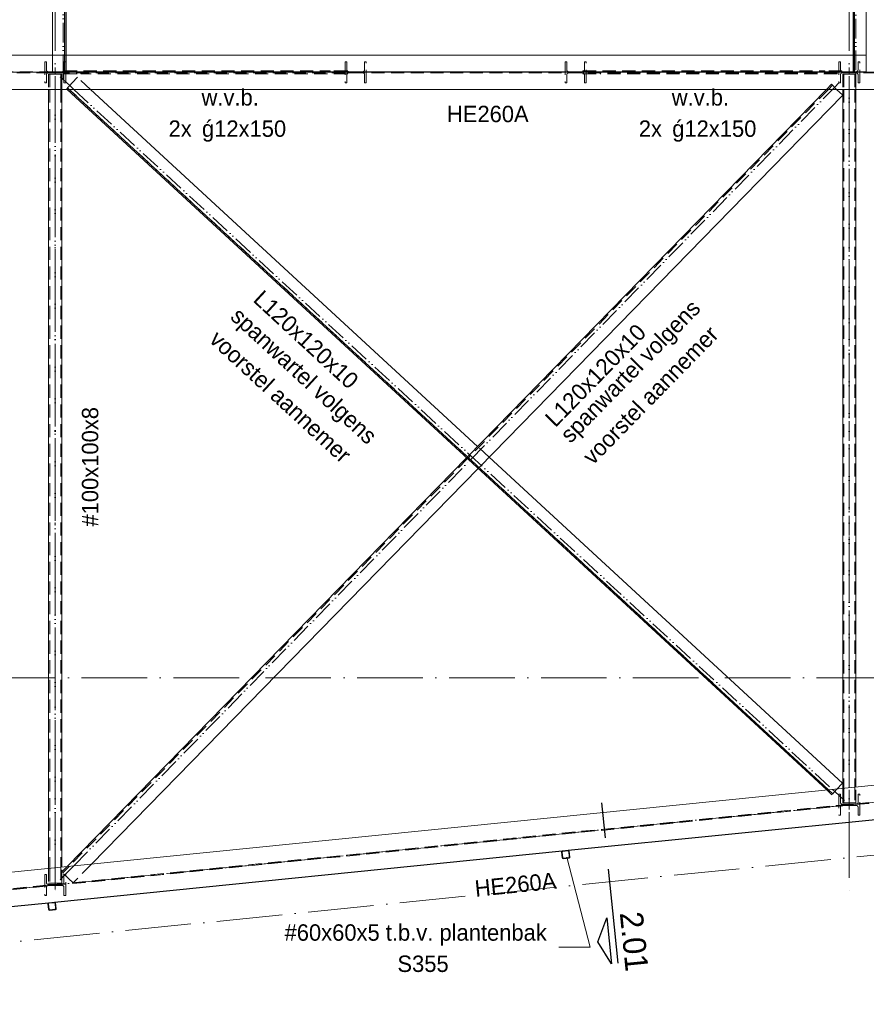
# Model space of a CAD drawing. Header units: millimetres. Extents: x -182 to 27852, y 3109 to 40413.
# Tile 2 of 7: x 9729 to 16180, y 7513 to 15016. Entities that reach past the tile are written whole.
import ezdxf

# ---------------------------------------------------------------- set-up
doc = ezdxf.new("R2010")
doc.units = ezdxf.units.MM
for name, pattern in [('00_PBT_CEN', [1600, 320, -240, 800, -240]), ('00_PBT_HART', [240, 150, -30, 0, -30, 0, -30]), ('00_PBT_HID2', [150, 100, -50]), ('00_PBT_STRA', [1400, 500, -100, 0, -100, 500, -100, 0, -100])]:
    doc.linetypes.add(name, pattern=pattern)
for name, color, linetype, lineweight in [('A-DETL-____-OTLN', 90, 'Continuous', 13), ('A-FLOR-____-OTLN', 192, 'Continuous', 25), ('G-____-____-SYMB', 111, 'Continuous', 13), ('G-____-____-TEXT', 231, 'Continuous', 13), ('S-BEAM-____-HDLN', 1, '00_PBT_HID2', 18), ('S-BEAM-____-IDEN', 2, 'Continuous', 18), ('S-BEAM-____-OTLN', 12, 'Continuous', 25), ('S-COLS-____-HDLN', 52, '00_PBT_HID2', 18), ('S-COLS-____-IDEN', 171, 'Continuous', 18), ('S-COLS-____-OTLN', 52, 'Continuous', 25), ('S-GRID-____-OTLN', 1, 'Continuous', 13)]:
    doc.layers.add(name, color=color, linetype=linetype, lineweight=lineweight)
doc.styles.add('PBT-Font_2', font='PBT-FONT.ttf', dxfattribs={"height": 125})
doc.styles.add('PBT-Font_3', font='PBT-FONT.ttf', dxfattribs={"height": 125})
doc.styles.add('PBT-Font_B', font='txt', dxfattribs={"height": 175})

# ---------------------------------------------------------------- blocks, each defined once
blk = doc.blocks.new('28_PBT_SF_stalen ligger_H-profiel_R24 - HE260A-1832969-02 dak bk ruwe vloer')
at = {"layer": 'S-BEAM-____-OTLN', "lineweight": 18}
for p, q in [((-7641.5, -130), (-7641.5, 130)), ((-7641.5, 130), (7641.5, 130)), ((7641.5, 130), (7641.5, -130))]:
    blk.add_line(p, q, dxfattribs=at)
at = {"layer": 'S-BEAM-____-OTLN', "linetype": '00_PBT_HID2', "lineweight": 13}
for p, q in [((7641.5, 3.7), (-7641.5, 3.7)), ((7641.5, -3.8), (-7641.5, -3.8))]:
    blk.add_line(p, q, dxfattribs=at)
at = {"layer": 'S-BEAM-____-OTLN', "linetype": '00_PBT_HART', "lineweight": 13}
for p, q in [((-7691.5, 0), (-7641.5, 0)), ((-7641.5, 0), (7641.5, 0)), ((7691.5, 0), (7641.5, 0))]:
    blk.add_line(p, q, dxfattribs=at)
blk = doc.blocks.new('28_PBT_SF_stalen ligger_L-profiel_R24 - L200x100x10-1763930-02 dak bk ruwe vloer')
at = {"layer": 'S-BEAM-____-OTLN', "linetype": '00_PBT_HART', "lineweight": 13}
for p, q in [((-2450, 0), (-2400, 0)), ((-2400, 0), (2300, 0)), ((2350, 0), (2300, 0))]:
    blk.add_line(p, q, dxfattribs=at)
at = {"layer": 'S-BEAM-____-OTLN', "lineweight": 18}
for p, q in [((-2400, 17.6), (-2400, 20.1)), ((-2400, 20.1), (2300, 20.1)), ((-2400, 17.6), (-2400, 10.1)), ((-2400, 10.1), (2300, 10.1)), ((-2400, -4.9), (-2400, 10.1)), ((2300, 20.1), (2300, 17.6)), ((2300, 10.1), (2300, 17.6)), ((2300, 10.1), (2300, -4.9)), ((-2400, -72.4), (-2400, -4.9)), ((-2400, -72.4), (-2400, -79.9)), ((2300, -4.9), (2300, -72.4)), ((2300, -79.9), (2300, -72.4)), ((-2400, -79.9), (2300, -79.9))]:
    blk.add_line(p, q, dxfattribs=at)
at = {"layer": 'S-BEAM-____-OTLN', "linetype": '00_PBT_HID2', "lineweight": 13}
blk.add_line((2300, 10.1), (-2400, 10.1), dxfattribs=at)
blk = doc.blocks.new('28_PBT_SF_stalen ligger_L-profiel_R24 - L200x100x10-1658198-02 dak bk ruwe vloer')
at = {"layer": 'S-BEAM-____-OTLN', "lineweight": 18}
for p, q in [((2365, 79.9), (-2365, 79.9)), ((-2365, 79.9), (-2365, 72.4)), ((2365, 72.4), (2365, 79.9)), ((-2365, 4.9), (-2365, 72.4)), ((-2365, -10.1), (-2365, 4.9)), ((2365, 72.4), (2365, 4.9)), ((2365, 4.9), (2365, -10.1)), ((2365, -10.1), (-2365, -10.1)), ((-2365, -10.1), (-2365, -17.6)), ((-2365, -20.1), (-2365, -17.6)), ((2365, -20.1), (-2365, -20.1)), ((2365, -17.6), (2365, -10.1)), ((2365, -17.6), (2365, -20.1))]:
    blk.add_line(p, q, dxfattribs=at)
at = {"layer": 'S-BEAM-____-OTLN', "linetype": '00_PBT_HART', "lineweight": 13}
for p, q in [((-2415, 0), (-2365, 0)), ((-2365, 0), (2365, 0)), ((2415, 0), (2365, 0))]:
    blk.add_line(p, q, dxfattribs=at)
at = {"layer": 'S-BEAM-____-OTLN', "linetype": '00_PBT_HID2', "lineweight": 13}
blk.add_line((2365, -10.1), (-2365, -10.1), dxfattribs=at)
blk = doc.blocks.new('28_PBT_SC_stalen kolom_koker-profiel_R24 - K60x60x5_S355 t_b_v_ plantenbak-1837145-02 dak bk ruwe vloer')
at = {"layer": 'S-COLS-____-OTLN', "lineweight": 18}
for p, q in [((-30, 22.5), (-30, -22.5)), ((-25, -20), (-25, 20)), ((22.5, 30), (-22.5, 30)), ((-20, 25), (20, 25)), ((25, 20), (25, -20)), ((30, -22.5), (30, 22.5)), ((-22.5, -30), (22.5, -30)), ((20, -25), (-20, -25))]:
    blk.add_line(p, q, dxfattribs=at)
for centre, radius, start, end in [((-22.5, 22.5), 7.5, 90, 180), ((-20, 20), 5, 90, 180), ((20, 20), 5, 0, 90), ((22.5, 22.5), 7.5, 360, 90), ((-22.5, -22.5), 7.5, 180, 270), ((-20, -20), 5, 180, 270), ((20, -20), 5, 270, 360), ((22.5, -22.5), 7.5, 270, 360)]:
    blk.add_arc(centre, radius, start, end, dxfattribs=at)
blk = doc.blocks.new('28_PBT_SC_stalen kolom_H-profiel_R24 - HE160B-V3-02 dak bk ruwe vloer')
at = {"layer": 'S-COLS-____-HDLN'}
for p, q in [((80, 80), (-80, 80)), ((-80, 80), (-80, 67)), ((80, 67), (80, 80)), ((-80, 67), (-19, 67)), ((-4, 52), (-4, -52)), ((4, -52), (4, 52)), ((19, 67), (80, 67)), ((-61.9, -67), (-80, -67)), ((-80, -67), (-80, -80)), ((-19, -67), (-61.7, -67)), ((80, -67), (19, -67)), ((80, -80), (80, -67)), ((-80, -80), (-73.9, -80)), ((-73.7, -80), (0, -80))]:
    blk.add_line(p, q, dxfattribs=at)
for centre, start, end in [((-19, 52), 0, 90), ((19, 52), 90, 180), ((-19, -52), 270, 0), ((19, -52), 180, 270)]:
    blk.add_arc(centre, 15, start, end, dxfattribs=at)
blk = doc.blocks.new('28_PBT_SC_stalen kolom_H-profiel_R24 - HE160B-V8-02 dak bk ruwe vloer')
at = {"layer": 'S-COLS-____-HDLN'}
for p, q in [((80, 80), (-80, 80)), ((-80, 80), (-80, 78.2)), ((-80, 78.1), (-80, 67)), ((80, 67), (80, 80)), ((-80, 67), (-19, 67)), ((-4, 52), (-4, -52)), ((4, -52), (4, 52)), ((19, 67), (80, 67)), ((-19, -67), (-80, -67)), ((-80, -67), (-80, -80)), ((80, -67), (19, -67)), ((80, -80), (80, -67)), ((-80, -80), (80, -80))]:
    blk.add_line(p, q, dxfattribs=at)
for centre, start, end in [((-19, 52), 0, 90), ((19, 52), 90, 180), ((-19, -52), 270, 0), ((19, -52), 180, 270)]:
    blk.add_arc(centre, 15, start, end, dxfattribs=at)
blk = doc.blocks.new('28_PBT_SC_stalen kolom_H-profiel_R24 - HE160B-V2-02 dak bk ruwe vloer')
at = {"layer": 'S-COLS-____-HDLN'}
for p, q in [((80, 80), (-80, 80)), ((-80, 80), (-80, 67)), ((80, 67), (80, 80)), ((-80, 67), (-19, 67)), ((-4, 52), (-4, -52)), ((4, -52), (4, 52)), ((19, 67), (80, 67)), ((-19, -67), (-80, -67)), ((-80, -67), (-80, -80)), ((80, -67), (19, -67)), ((80, -80), (80, -67)), ((-80, -80), (80, -80))]:
    blk.add_line(p, q, dxfattribs=at)
for centre, start, end in [((-19, 52), 0, 90), ((19, 52), 90, 180), ((-19, -52), 270, 0), ((19, -52), 180, 270)]:
    blk.add_arc(centre, 15, start, end, dxfattribs=at)
blk = doc.blocks.new('28_PBT_SC_stalen kolom_H-profiel_R24 - HE160B-V9-02 dak bk ruwe vloer')
at = {"layer": 'S-COLS-____-HDLN'}
for p, q in [((80, 80), (-80, 80)), ((-80, 80), (-80, 67)), ((80, 67), (80, 80)), ((-80, 67), (-19, 67)), ((-4, 52), (-4, 40.2)), ((-4, 39.2), (-4, 2.8)), ((-4, 1.8), (-4, -52)), ((4, -1.8), (4, 52)), ((19, 67), (80, 67)), ((-19, -67), (-80, -67)), ((-80, -67), (-80, -80)), ((4, -39.2), (4, -2.8)), ((4, -52), (4, -40.2)), ((68.5, -67), (19, -67)), ((80, -67), (68.6, -67)), ((80, -68.9), (80, -67)), ((80, -78.1), (80, -69)), ((-80, -80), (69.1, -80)), ((69.3, -80), (80, -80)), ((80, -80), (80, -78.2))]:
    blk.add_line(p, q, dxfattribs=at)
for centre, start, end in [((-19, 52), 30.28711, 90), ((-19, 52), 0, 29.20497), ((19, 52), 90, 180), ((-19, -52), 270, 0), ((19, -52), 180, 209.20487), ((19, -52), 210.28706, 270)]:
    blk.add_arc(centre, 15, start, end, dxfattribs=at)
blk = doc.blocks.new('28_PBT_SC_stalen kolom_H-profiel_R24 - HE160B-V10-02 dak bk ruwe vloer')
at = {"layer": 'S-COLS-____-HDLN'}
for p, q in [((73.7, 80), (-80, 80)), ((-80, 80), (-80, 67)), ((80, 80), (73.9, 80)), ((80, 67), (80, 80)), ((-80, 67), (-19, 67)), ((-4, 52), (-4, 40.2)), ((-4, 39.2), (-4, 2.8)), ((-4, 1.8), (-4, -52)), ((4, -1.8), (4, 52)), ((19, 67), (61.7, 67)), ((61.9, 67), (80, 67)), ((-19, -67), (-80, -67)), ((-80, -67), (-80, -80)), ((4, -39.2), (4, -2.8)), ((4, -52), (4, -40.2)), ((80, -67), (19, -67)), ((80, -80), (80, -67)), ((-80, -80), (80, -80))]:
    blk.add_line(p, q, dxfattribs=at)
for centre, start, end in [((-19, 52), 30.2873, 90), ((-19, 52), 0, 29.20532), ((19, 52), 90, 180), ((-19, -52), 270, 0), ((19, -52), 180, 209.20451), ((19, -52), 210.28686, 270)]:
    blk.add_arc(centre, 15, start, end, dxfattribs=at)
blk = doc.blocks.new('28_PBT_SF_stalen ligger_H-profiel_R24 - HE260A-1606123-02 dak bk ruwe vloer')
at = {"layer": 'S-BEAM-____-HDLN'}
for p, q in [((-2367.3, 130), (-2267.4, 130)), ((3732.6, 130), (3832.5, 130)), ((-2267.4, 3.7), (-2367.4, 3.7)), ((3832.5, 3.7), (3732.6, 3.7))]:
    blk.add_line(p, q, dxfattribs=at)
at = {"layer": 'S-BEAM-____-OTLN', "lineweight": 18}
for p, q in [((-9761.4, 130), (-2367.4, 130)), ((-2267.4, 130), (3732.6, 130)), ((9761.4, -130), (-9761.4, -130))]:
    blk.add_line(p, q, dxfattribs=at)
at = {"layer": 'S-BEAM-____-OTLN', "linetype": '00_PBT_HID2', "lineweight": 13}
for p, q in [((-2367.4, 3.7), (-9760.9, 3.7)), ((3732.6, 3.7), (-2267.4, 3.7)), ((9761.4, -3.8), (-9761.4, -3.8))]:
    blk.add_line(p, q, dxfattribs=at)
at = {"layer": 'S-BEAM-____-OTLN', "linetype": '00_PBT_HART', "lineweight": 13}
blk.add_line((-9761.4, 0), (-2367.4, 0), dxfattribs=at)
blk = doc.blocks.new('28_PBT_SF_stalen ligger_koker-profiel_R24 - K100x100x8-1819046-02 dak bk ruwe vloer')
at = {"layer": 'S-BEAM-____-HDLN'}
for p, q in [((-2970.3, 50), (-3081.8, 50)), ((-3081.8, 50), (-3081.8, 38)), ((-2969.5, 42), (-3081.8, 42)), ((-3081.8, -38), (-3081.8, 38)), ((3081.8, 50), (2965.9, 50)), ((3081.8, 42), (2965.9, 42)), ((3081.8, 38), (3081.8, 50)), ((3081.8, 38), (3081.8, -38)), ((-3081.8, 0), (-3131.8, 0)), ((-3081.8, 0), (-2965.2, 0)), ((-3081.8, -38), (-3081.8, -50)), ((-2961, -42), (-3081.8, -42)), ((-3081.8, -50), (-2960.2, -50)), ((2965.9, 0), (3081.8, 0)), ((3057, -42), (2965.9, -42)), ((2965.9, -50), (3049.6, -50)), ((3049.8, -50), (3081.8, -50)), ((3081.8, -42), (3057.2, -42)), ((3081.8, 0), (3131.8, 0)), ((3081.8, -50), (3081.8, -38))]:
    blk.add_line(p, q, dxfattribs=at)
at = {"layer": 'S-BEAM-____-OTLN', "lineweight": 18}
for p, q in [((2965.8, 50), (-2970.2, 50)), ((-2960.1, -50), (2965.8, -50))]:
    blk.add_line(p, q, dxfattribs=at)
at = {"layer": 'S-BEAM-____-OTLN', "linetype": '00_PBT_HID2', "lineweight": 13}
for p, q in [((2965.8, 42), (-2969.4, 42)), ((2965.8, -42), (-2960.9, -42))]:
    blk.add_line(p, q, dxfattribs=at)
at = {"layer": 'S-BEAM-____-OTLN', "linetype": '00_PBT_HART', "lineweight": 13}
blk.add_line((-2965.2, 0), (2965.8, 0), dxfattribs=at)
blk = doc.blocks.new('28_PBT_SF_stalen ligger_koker-profiel_R24 - K100x100x8-1819047-02 dak bk ruwe vloer')
at = {"layer": 'S-BEAM-____-HDLN'}
for p, q in [((-2744.8, 50), (-2776.8, 50)), ((-2776.8, 50), (-2776.8, 38)), ((-2752.2, 42), (-2776.8, 42)), ((-2776.8, -38), (-2776.8, 38)), ((-2664.5, 42), (-2752, 42)), ((-2665.3, 50), (-2744.6, 50)), ((2776.8, 50), (2660.9, 50)), ((2776.8, 42), (2660.9, 42)), ((2776.8, 38), (2776.8, 50)), ((2776.8, 38), (2776.8, -38)), ((-2776.8, 0), (-2826.8, 0)), ((-2776.8, 0), (-2660.2, 0)), ((-2776.8, -38), (-2776.8, -50)), ((-2656, -42), (-2776.8, -42)), ((-2776.8, -50), (-2655.2, -50)), ((2660.9, 0), (2776.8, 0)), ((2776.8, -42), (2660.9, -42)), ((2660.9, -50), (2776.8, -50)), ((2776.8, 0), (2826.8, 0)), ((2776.8, -50), (2776.8, -38))]:
    blk.add_line(p, q, dxfattribs=at)
at = {"layer": 'S-BEAM-____-OTLN', "lineweight": 18}
for p, q in [((2660.8, 50), (-2665.2, 50)), ((-2655.1, -50), (2660.8, -50))]:
    blk.add_line(p, q, dxfattribs=at)
at = {"layer": 'S-BEAM-____-OTLN', "linetype": '00_PBT_HID2', "lineweight": 13}
for p, q in [((2660.8, 42), (-2664.4, 42)), ((2660.8, -42), (-2655.9, -42))]:
    blk.add_line(p, q, dxfattribs=at)
at = {"layer": 'S-BEAM-____-OTLN', "linetype": '00_PBT_HART', "lineweight": 13}
blk.add_line((-2660.2, 0), (2660.8, 0), dxfattribs=at)
blk = doc.blocks.new('28_PBT_SF_stalen ligger_L-profiel_R24 - L120x120x10-1626530-02 dak bk ruwe vloer')
at = {"layer": 'S-BEAM-____-HDLN'}
for p, q in [((-3829.9, 86.9), (-3965.7, 86.9)), ((-3965.7, 86.9), (-3965.7, 80.4)), ((-3965.7, -10.1), (-3965.7, 80.4)), ((302.6, 86.9), (182.7, 86.9)), ((3965.7, 26.7), (3965.7, -10.1)), ((-4065.7, 0), (-3965.7, 0)), ((-3965.7, 0), (-3924.1, 0)), ((-3965.7, -23.1), (-3965.7, -10.1)), ((-3949.1, -23.1), (-3965.7, -23.1)), ((-3965.7, -23.1), (-3965.7, -29.6)), ((-3949.1, -23.1), (-3965.7, -23.1)), ((-3965.7, -33.1), (-3965.7, -29.6)), ((-3960, -33.1), (-3965.7, -33.1)), ((3965.7, -33.1), (3912.8, -33.1)), ((3965.7, -23.1), (3921.6, -23.1)), ((3965.7, -23.1), (3921.6, -23.1)), ((3942.1, 0), (3965.7, 0)), ((4065.7, 0), (3965.7, 0)), ((3965.7, -10.1), (3965.7, -23.1)), ((3965.7, -29.6), (3965.7, -23.1)), ((3965.7, -29.6), (3965.7, -33.1))]:
    blk.add_line(p, q, dxfattribs=at)
at = {"layer": 'S-BEAM-____-OTLN', "lineweight": 18}
for p, q in [((182.6, 86.9), (-3829.8, 86.9)), ((3965.7, 86.9), (302.7, 86.9)), ((3965.7, 80.4), (3965.7, 86.9)), ((3965.7, 80.4), (3965.7, 26.7)), ((3912.7, -33.1), (-3959.9, -33.1)), ((3921.6, -23.1), (-3949.1, -23.1))]:
    blk.add_line(p, q, dxfattribs=at)
at = {"layer": 'S-BEAM-____-OTLN', "linetype": '00_PBT_HID2', "lineweight": 13}
blk.add_line((3921.6, -23.1), (-3949.1, -23.1), dxfattribs=at)
at = {"layer": 'S-BEAM-____-OTLN', "linetype": '00_PBT_HART', "lineweight": 13}
blk.add_line((-3924, 0), (3942, 0), dxfattribs=at)
blk = doc.blocks.new('28_PBT_SF_stalen ligger_L-profiel_R24 - L120x120x10-1627109-02 dak bk ruwe vloer')
at = {"layer": 'S-BEAM-____-HDLN'}
for p, q in [((-4223, 86.9), (-4223, -33.1)), ((-4021.9, 86.9), (-4223, 86.9)), ((203.4, 86.9), (193.7, 86.9)), ((4167.9, -33.1), (4167.9, 21.7)), ((-4273, 0), (-4223, 0)), ((-4223, 0), (-4125.8, 0)), ((-4153.4, -23.1), (-4223, -23.1)), ((-4165.4, -33.1), (-4223, -33.1)), ((199.9, -33.1), (190.3, -33.1)), ((200.2, -23.1), (190.5, -23.1)), ((191.2, 0), (200.9, 0)), ((4167.9, -33.1), (4114.3, -33.1)), ((4167.9, -23.1), (4124.1, -23.1)), ((4146.7, 0), (4167.9, 0)), ((4217.9, 0), (4167.9, 0))]:
    blk.add_line(p, q, dxfattribs=at)
at = {"layer": 'S-BEAM-____-OTLN', "lineweight": 18}
for p, q in [((193.6, 86.9), (-4021.8, 86.9)), ((4167.9, 86.9), (203.4, 86.9)), ((4167.9, 21.8), (4167.9, 86.9)), ((190.2, -33.1), (-4165.3, -33.1)), ((4114.3, -33.1), (200, -33.1))]:
    blk.add_line(p, q, dxfattribs=at)
at = {"layer": 'S-BEAM-____-OTLN', "linetype": '00_PBT_HID2', "lineweight": 13}
for p, q in [((190.5, -23.1), (-4153.4, -23.1)), ((4124.1, -23.1), (200.3, -23.1))]:
    blk.add_line(p, q, dxfattribs=at)
at = {"layer": 'S-BEAM-____-OTLN', "linetype": '00_PBT_HART', "lineweight": 13}
for p, q in [((-4125.7, 0), (191.2, 0)), ((200.9, 0), (4146.6, 0))]:
    blk.add_line(p, q, dxfattribs=at)
blk = doc.blocks.new('28_PBT_SF_stalen ligger_strip_R24 - windverband 12x150-1631065-02 dak bk ruwe vloer')
at = {"layer": 'S-BEAM-____-HDLN'}
for p, q in [((10066.3, 14615), (10066.3, 14603)), ((10066.3, 14603), (10194.3, 14603)), ((10194.3, 14603), (10194.3, 14615)), ((12223.7, 14603), (10194.3, 14603)), ((12223.7, 14615), (12223.7, 14603))]:
    blk.add_line(p, q, dxfattribs=at)
blk = doc.blocks.new('28_PBT_SF_stalen ligger_strip_R24 - windverband 12x150-1631066-02 dak bk ruwe vloer')
at = {"layer": 'S-BEAM-____-HDLN'}
for p, q in [((10066.3, 14615), (10066.3, 14627)), ((10066.3, 14627), (12095.7, 14627)), ((12223.7, 14627), (12095.7, 14627)), ((12095.7, 14627), (12095.7, 14615)), ((12223.7, 14615), (12223.7, 14627))]:
    blk.add_line(p, q, dxfattribs=at)
blk = doc.blocks.new('28_PBT_SF_stalen ligger_strip_R24 - windverband 12x150-1631067-02 dak bk ruwe vloer')
at = {"layer": 'S-BEAM-____-HDLN'}
for p, q in [((14020.9, 14615), (14020.9, 14627)), ((14020.9, 14627), (15863, 14627)), ((15994.1, 14627), (15863, 14627)), ((15863, 14627), (15863, 14615)), ((15994.1, 14615), (15994.1, 14627))]:
    blk.add_line(p, q, dxfattribs=at)
blk = doc.blocks.new('28_PBT_SF_stalen ligger_strip_R24 - windverband 12x150-1747724-02 dak bk ruwe vloer')
at = {"layer": 'S-BEAM-____-HDLN'}
for p, q in [((14020.9, 14615), (14020.9, 14603)), ((14020.9, 14603), (14152, 14603)), ((14152, 14603), (14152, 14615)), ((15957.6, 14603), (14152, 14603)), ((15957.6, 14615), (15957.6, 14603))]:
    blk.add_line(p, q, dxfattribs=at)
blk = doc.blocks.new('Detail View - Detail_Drsn peil-1535670-02 dak bk ruwe vloer')
at = {"layer": 'G-____-____-SYMB', "lineweight": 25}
for p, q in [((-8, 1), (-4.5, 2.75)), ((-4.5, 2.75), (-1, 1)), ((-1, 1), (-8, 1)), ((-8, 0), (0, 0))]:
    blk.add_line(p, q, dxfattribs=at)

msp = doc.modelspace()

# ---------------------------------------------------------------- linework, layer by layer
at = {"layer": 'A-DETL-____-OTLN', "linetype": '00_PBT_STRA'}
msp.add_line((4962.8654, 7513.3938), (19465.298, 8975.6743), dxfattribs=at)
at = {"layer": 'A-FLOR-____-OTLN'}
for p, q in [((10080, 27800), (10080, 14615)), ((16080, 19345), (16080, 14615)), ((16080, 14615), (10080, 14615)), ((13909.281, 8686.8283), (17689.8622, 9068.0243)), ((9995.6113, 8292.2129), (13863.7512, 8682.2375)), ((6114.6906, 7900.8996), (9950.0818, 8287.6221))]:
    msp.add_line(p, q, dxfattribs=at)
at = {"layer": 'G-____-____-SYMB', "linetype": '00_PBT_CEN', "lineweight": 25}
msp.add_line((14248.4174, 8225.8667), (14165.5383, 9047.8358), dxfattribs=at)
at = {"layer": 'S-COLS-____-IDEN'}
for p, q in [((13897.8793, 8633.7015), (14075.0149, 7948.1639)), ((14075.0149, 7948.1639), (13838.0673, 7948.1639))]:
    msp.add_line(p, q, dxfattribs=at)
at = {"layer": 'S-GRID-____-OTLN', "linetype": '00_PBT_STRA', "lineweight": 18}
for p, q in [((10000, 39782.2951), (10000, 8279.5333)), ((16050, 39782.2951), (16050, 8279.5333)), ((1799.7366, 14615), (23949.7366, 14615)), ((1799.7366, 10000), (23949.7366, 10000)), ((1799.7366, 7596.4819), (23837.9919, 9818.5995))]:
    msp.add_line(p, q, dxfattribs=at)

# ---------------------------------------------------------------- block references
at = {"layer": 'G-____-____-SYMB', "lineweight": 25, "xscale": 49.99999999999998, "yscale": 49.99999999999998, "zscale": 49.99999999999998, "rotation": 95.75767491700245}
msp.add_blockref('Detail View - Detail_Drsn peil-1535670-02 dak bk ruwe vloer', (14248.4174, 8225.8667), dxfattribs=at)
at = {"layer": 'S-BEAM-____-HDLN'}
for name, p in [('28_PBT_SF_stalen ligger_H-profiel_R24 - HE260A-1606123-02 dak bk ruwe vloer', (12347.4003, 14615)), ('28_PBT_SF_stalen ligger_strip_R24 - windverband 12x150-1631066-02 dak bk ruwe vloer', (0, 0)), ('28_PBT_SF_stalen ligger_strip_R24 - windverband 12x150-1631065-02 dak bk ruwe vloer', (0, 0)), ('28_PBT_SF_stalen ligger_strip_R24 - windverband 12x150-1631067-02 dak bk ruwe vloer', (0, 0)), ('28_PBT_SF_stalen ligger_strip_R24 - windverband 12x150-1747724-02 dak bk ruwe vloer', (0, 0))]:
    msp.add_blockref(name, p, dxfattribs=at)
for name, p, rotation in [('28_PBT_SF_stalen ligger_koker-profiel_R24 - K100x100x8-1819046-02 dak bk ruwe vloer', (10000, 11519.1573), 89.9999999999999), ('28_PBT_SF_stalen ligger_L-profiel_R24 - L120x120x10-1626530-02 dak bk ruwe vloer', (13025, 11824.1681), 317.3057062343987), ('28_PBT_SF_stalen ligger_koker-profiel_R24 - K100x100x8-1819047-02 dak bk ruwe vloer', (16050, 11824.1681), 89.9999999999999)]:
    msp.add_blockref(name, p, dxfattribs=dict(at, rotation=rotation))
at = {"layer": 'S-BEAM-____-HDLN', "extrusion": (0, 0, -1), "rotation": 134.3368875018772}
msp.add_blockref('28_PBT_SF_stalen ligger_L-profiel_R24 - L120x120x10-1627109-02 dak bk ruwe vloer', (-13025, 11519.1573), dxfattribs=at)
at = {"layer": 'S-BEAM-____-OTLN', "linetype": '00_PBT_HART', "lineweight": 13}
for name, p, rotation in [('28_PBT_SF_stalen ligger_L-profiel_R24 - L200x100x10-1763930-02 dak bk ruwe vloer', (10059.9, 16915), 269.9999999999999), ('28_PBT_SF_stalen ligger_L-profiel_R24 - L200x100x10-1658198-02 dak bk ruwe vloer', (16100.1, 16980), 269.9999999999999), ('28_PBT_SF_stalen ligger_H-profiel_R24 - HE260A-1832969-02 dak bk ruwe vloer', (12477.1474, 8673.0854), 5.757674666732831)]:
    msp.add_blockref(name, p, dxfattribs=dict(at, rotation=rotation))
at = {"layer": 'S-COLS-____-HDLN', "rotation": 89.9999999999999}
for name, p in [('28_PBT_SC_stalen kolom_H-profiel_R24 - HE160B-V3-02 dak bk ruwe vloer', (10000, 14615)), ('28_PBT_SC_stalen kolom_H-profiel_R24 - HE160B-V2-02 dak bk ruwe vloer', (12290, 14615)), ('28_PBT_SC_stalen kolom_H-profiel_R24 - HE160B-V2-02 dak bk ruwe vloer', (13965, 14615)), ('28_PBT_SC_stalen kolom_H-profiel_R24 - HE160B-V8-02 dak bk ruwe vloer', (16050, 14615)), ('28_PBT_SC_stalen kolom_H-profiel_R24 - HE160B-V10-02 dak bk ruwe vloer', (16050, 9033.3362)), ('28_PBT_SC_stalen kolom_H-profiel_R24 - HE160B-V9-02 dak bk ruwe vloer', (10000, 8423.3146))]:
    msp.add_blockref(name, p, dxfattribs=at)
at = {"layer": 'S-COLS-____-OTLN', "rotation": 95.75767491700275}
for p in [(13889.5257, 8654.6843), (9975.8562, 8260.0689)]:
    msp.add_blockref('28_PBT_SC_stalen kolom_koker-profiel_R24 - K60x60x5_S355 t_b_v_ plantenbak-1837145-02 dak bk ruwe vloer', p, dxfattribs=at)

# ---------------------------------------------------------------- texts
at = {"layer": 'G-____-____-SYMB', "insert": (14475.611, 8227.4931), "char_height": 175, "width": 477.004062, "attachment_point": 1, "rotation": 275.75767492, "style": 'PBT-Font_B'}
msp.add_mtext('2.01', dxfattribs=at)
at = {"layer": 'G-____-____-TEXT', "color": 7, "lineweight": 18, "char_height": 125, "attachment_point": 1}
for s, insert, width, style in [('w.v.b.', (11115.072, 14486.3886), 485.020937, 'PBT-Font_2'), ('w.v.b.', (14697.8689, 14486.3886), 485.020937, 'PBT-Font_2'), ('ǵ12x150', (11118.3793, 14248.2636), 781.645313, 'PBT-Font_3'), ('ǵ12x150', (14701.1762, 14248.2636), 781.645313, 'PBT-Font_3'), ('2x ', (10863.7178, 14248.2636), 308.649688, 'PBT-Font_2'), ('2x ', (14446.5148, 14248.2636), 308.649688, 'PBT-Font_2')]:
    msp.add_mtext(s, dxfattribs=dict(at, insert=insert, width=width, style=style))
at = {"layer": 'G-____-____-TEXT', "color": 7, "lineweight": 18, "char_height": 125, "attachment_point": 1, "style": 'PBT-Font_2'}
for s, insert, width, rotation in [('spanwartel volgens ', (13836.4577, 11869.9727), 1924.05, 45.6631125), ('spanwartel volgens ', (11411.9953, 12833.7714), 1924.05, 317.30570623), ('voorstel aannemer', (14006.7749, 11703.5529), 1755.695625, 45.6631125), ('voorstel aannemer', (11250.5259, 12658.7538), 1755.695625, 317.30570623)]:
    msp.add_mtext(s, dxfattribs=dict(at, insert=insert, width=width, rotation=rotation))
at = {"layer": 'S-BEAM-____-IDEN', "lineweight": 13, "insert": (12984.8341, 14360.0077), "char_height": 125, "width": 693.459687, "attachment_point": 1, "style": 'PBT-Font_2'}
msp.add_mtext('HE260A', dxfattribs=at)
at = {"layer": 'S-BEAM-____-IDEN', "lineweight": 13, "char_height": 125, "attachment_point": 1, "style": 'PBT-Font_2'}
for s, insert, width, rotation in [('L120x120x10', (11585.116, 12965.2372), 1094.303437, 317.30570623), ('L120x120x10', (13720.9688, 11990.9284), 1094.303437, 45.6631125), ('#100x100x8', (10203.2762, 11153.5352), 1038.185312, 90), ('HE260A', (13191.0437, 8456.6074), 693.459687, 5.75767467)]:
    msp.add_mtext(s, dxfattribs=dict(at, insert=insert, width=width, rotation=rotation))
at = {"layer": 'S-COLS-____-IDEN', "lineweight": 13, "char_height": 125, "attachment_point": 1, "style": 'PBT-Font_2'}
for s, insert, width in [('#60x60x5 t.b.v. plantenbak', (11747.5673, 8122.8983), 2529.324062), ('S355', (12607.4631, 7884.7733), 448.945)]:
    msp.add_mtext(s, dxfattribs=dict(at, insert=insert, width=width))

doc.saveas('drawing.dxf')
